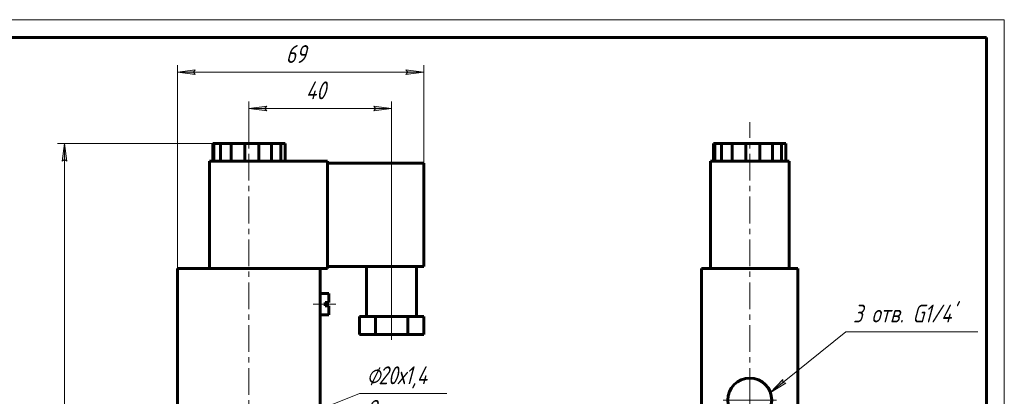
# Model space of a CAD drawing. Header units: millimetres. Extents: x 0 to 420, y 0 to 297.
# Tile 3 of 3: x 144 to 420, y 192 to 297. Entities that reach past the tile are written whole.
import ezdxf

# ---------------------------------------------------------------- set-up
doc = ezdxf.new("R2010")
doc.units = ezdxf.units.MM
for name, pattern in [('K5LT_AXLED', [12, 7.5, -1.5, 1.5, -1.5]), ('K5LT_BASIC', [0]), ('K5LT_THIN', [0])]:
    doc.linetypes.add(name, pattern=pattern)
doc.layers.add('Системный слой', color=7, linetype='Continuous')
doc.layers.add('Системный слой (1)', color=251, linetype='Continuous', true_color=0x6c6c6c)
doc.styles.add('KDIMTEXTSTYLE', font='txt', dxfattribs={"width": 0.96, "oblique": 15, "height": 5})
doc.styles.add('KTEXTSTYLE', font='txt', dxfattribs={"width": 0.96, "height": 5})
doc.dimstyles.new('KDIMSTYLE (1.00)', dxfattribs={"dimtxt": 5, "dimasz": 1, "dimexe": 2, "dimexo": 0, "dimgap": 1, "dimtad": 1, "dimtxsty": 'KDIMTEXTSTYLE', "dimsah": 1, "dimcen": 0, "dimdle": 1, "dimadec": 0, "dimazin": 0, "dimtfac": 0.667, "dimtmove": 0, "dimatfit": 3, "dimfxl": 1, "dimtvp": 1, "dimtolj": 1, "dimtzin": 0, "dimarcsym": 0})

# ---------------------------------------------------------------- blocks, each defined once
blk = doc.blocks.new('U1')
at = {"layer": 'Системный слой (1)', "color": 30, "linetype": 'K5LT_AXLED', "lineweight": 18, "true_color": 0xff8000}
for q in [(348.7, 268.26), (340.55, 167.93), (356.85, 167.93), (348.7, 67.63)]:
    blk.add_line((348.7, 167.93), q, dxfattribs=at)
blk = doc.blocks.new('U2')
at = {"layer": 'Системный слой (1)', "color": 30, "linetype": 'K5LT_AXLED', "lineweight": 18, "true_color": 0xff8000}
for q in [(348.7, 198.58), (340.55, 190.43), (356.85, 190.43), (348.7, 182.28)]:
    blk.add_line((348.7, 190.43), q, dxfattribs=at)
blk = doc.blocks.new('U3')
at = {"layer": 'Системный слой (1)'}
blk.add_hatch(color=7, dxfattribs=at).paths.add_polyline_path([(354.46, 192.59), (358.77, 195.21), (357.97, 195.41), (357.94, 196.23)])
at = {"layer": 'Системный слой (1)', "color": 7, "linetype": 'K5LT_THIN', "lineweight": 18, "true_color": 0xffffff}
for p, q in [((375.59, 209.6), (354.46, 192.59)), ((375.59, 209.6), (412.63, 209.6)), ((354.46, 192.59), (357.94, 196.23)), ((357.94, 196.23), (357.97, 195.41)), ((358.77, 195.21), (354.46, 192.59)), ((357.97, 195.41), (358.77, 195.21))]:
    blk.add_line(p, q, dxfattribs=at)
at = {"layer": 'Системный слой (1)', "color": 7, "insert": (377.59, 217.19), "char_height": 5, "attachment_point": 1, "style": 'KTEXTSTYLE'}
blk.add_mtext("\\fArial|b0|c204|p34;\\H5.0;\\W1.000;\\Q15;\\fGOST Type AU|b0|i0|c204|p34;\\Q15;\\W0.960;3 отв. G1/4'", dxfattribs=at)
blk = doc.blocks.new('U6')
at = {"layer": 'Системный слой (1)', "color": 30, "linetype": 'K5LT_AXLED', "lineweight": 18, "true_color": 0xff8000}
for q in [(208.37, 268.26), (196.37, 179.93), (220.37, 179.93), (208.37, 67.63)]:
    blk.add_line((208.37, 179.93), q, dxfattribs=at)
blk = doc.blocks.new('D3')
at = {"layer": 'Системный слой (1)'}
for points in [[(188.37, 282.3), (193.37, 282.96), (192.87, 282.3), (193.37, 281.64)], [(257.37, 282.3), (252.37, 282.96), (252.87, 282.3), (252.37, 281.64)]]:
    blk.add_hatch(color=7, dxfattribs=at).paths.add_polyline_path(points)
at = {"layer": 'Системный слой (1)', "color": 7, "linetype": 'K5LT_THIN', "lineweight": 18, "true_color": 0xffffff}
for p, q in [((188.37, 227.33), (188.37, 284.3)), ((257.37, 242.33), (257.37, 284.3)), ((188.37, 282.3), (193.37, 282.96)), ((193.37, 281.64), (188.37, 282.3)), ((193.37, 282.96), (192.87, 282.3)), ((192.87, 282.3), (193.37, 281.64)), ((252.87, 282.3), (252.37, 282.96)), ((252.37, 282.96), (257.37, 282.3)), ((257.37, 282.3), (252.37, 281.64)), ((252.37, 281.64), (252.87, 282.3))]:
    blk.add_line(p, q, dxfattribs=at)
blk.add_wipeout([(218.72, 283.3), (218.72, 290.68), (226.69, 290.68), (226.69, 283.3)]).dxf.layer = 'Системный слой (1)'
blk.add_line((188.37, 282.3), (257.37, 282.3), dxfattribs=at)
at = {"layer": 'Системный слой (1)', "color": 7, "insert": (218.72, 289.89), "char_height": 5, "attachment_point": 1, "style": 'KTEXTSTYLE'}
blk.add_mtext('\\fArial|b0|c204|p34;\\H5.0;\\W1.000;\\Q15;\\fGOST Type AU|b0|i0|c204|p34;\\Q15;\\W0.960;69', dxfattribs=at)
blk = doc.blocks.new('KDIMARROW_01')
at = {"layer": 'Системный слой'}
blk.add_hatch(color=0, dxfattribs=at).paths.add_polyline_path([(-5, -0.66), (0, 0), (-5, 0.66), (-4.5, 0)])
at = {"layer": 'Системный слой', "color": 0, "linetype": 'K5LT_THIN', "lineweight": 18}
for p, q in [((-4.5, 0), (-5, 0.66)), ((-5, 0.66), (0, 0)), ((0, 0), (-5, -0.66)), ((-5, -0.66), (-4.5, 0))]:
    blk.add_line(p, q, dxfattribs=at)
at = {"layer": 'Системный слой (1)', "color": 0, "linetype": 'K5LT_THIN', "lineweight": 18}
blk.add_line((208.37, 167.93), (207.37, 167.93), dxfattribs=at)
blk = doc.blocks.new('D4')
at = {"layer": 'Системный слой (1)'}
for points in [[(208.37, 272.11), (213.37, 272.77), (212.87, 272.11), (213.37, 271.45)], [(248.37, 272.11), (243.37, 272.77), (243.87, 272.11), (243.37, 271.45)]]:
    blk.add_hatch(color=7, dxfattribs=at).paths.add_polyline_path(points)
at = {"layer": 'Системный слой (1)', "color": 7, "linetype": 'K5LT_THIN', "lineweight": 18, "true_color": 0xffffff}
for p, q in [((208.37, 262.33), (208.37, 274.11)), ((248.37, 208.83), (248.37, 274.11)), ((208.37, 272.11), (213.37, 272.77)), ((213.37, 271.45), (208.37, 272.11)), ((213.37, 272.77), (212.87, 272.11)), ((212.87, 272.11), (213.37, 271.45)), ((243.87, 272.11), (243.37, 272.77)), ((243.37, 272.77), (248.37, 272.11)), ((248.37, 272.11), (243.37, 271.45)), ((243.37, 271.45), (243.87, 272.11))]:
    blk.add_line(p, q, dxfattribs=at)
blk.add_wipeout([(224.35, 273.11), (224.35, 280.49), (232.07, 280.49), (232.07, 273.11)]).dxf.layer = 'Системный слой (1)'
blk.add_line((208.37, 272.11), (248.37, 272.11), dxfattribs=at)
at = {"layer": 'Системный слой (1)', "color": 7, "insert": (224.35, 279.7), "char_height": 5, "attachment_point": 1, "style": 'KTEXTSTYLE'}
blk.add_mtext('\\fArial|b0|c204|p34;\\H5.0;\\W1.000;\\Q15;\\fGOST Type AU|b0|i0|c204|p34;\\Q15;\\W0.960;40', dxfattribs=at)
blk = doc.blocks.new('D8')
at = {"layer": 'Системный слой (1)'}
for points in [[(157.39, 257.33), (156.73, 262.33), (156.07, 257.33), (156.73, 257.83)], [(156.73, 73.53), (157.39, 78.53), (156.73, 78.03), (156.07, 78.53)]]:
    blk.add_hatch(color=7, dxfattribs=at).paths.add_polyline_path(points)
at = {"layer": 'Системный слой (1)', "color": 7, "linetype": 'K5LT_THIN', "lineweight": 18, "true_color": 0xffffff}
for p, q in [((207.23, 262.33), (154.73, 262.33)), ((156.07, 257.33), (156.73, 262.33)), ((156.73, 262.33), (157.39, 257.33)), ((156.73, 257.83), (156.07, 257.33)), ((157.39, 257.33), (156.73, 257.83)), ((156.73, 73.53), (156.07, 78.53)), ((156.07, 78.53), (156.73, 78.03)), ((156.73, 78.03), (157.39, 78.53)), ((157.39, 78.53), (156.73, 73.53)), ((209.21, 73.53), (154.73, 73.53))]:
    blk.add_line(p, q, dxfattribs=at)
blk.add_wipeout([(155.73, 160.67), (148.35, 160.67), (148.35, 174.61), (155.73, 174.61)]).dxf.layer = 'Системный слой (1)'
blk.add_line((156.73, 262.33), (156.73, 73.53), dxfattribs=at)
at = {"layer": 'Системный слой (1)', "color": 7, "insert": (149.14, 160.67), "char_height": 5, "attachment_point": 1, "rotation": 90, "style": 'KTEXTSTYLE'}
blk.add_mtext('\\fArial|b0|c204|p34;\\H5.0;\\W1.000;\\Q15;\\fGOST Type AU|b0|i0|c204|p34;\\Q15;\\W0.960;188,8', dxfattribs=at)
blk = doc.blocks.new('D11')
at = {"layer": 'Системный слой (1)'}
for points in [[(213.26, 181.17), (217.66, 183.63), (212.77, 182.39), (213.48, 181.97)], [(203.97, 177.46), (203.26, 177.89), (203.48, 178.69), (199.08, 176.22)]]:
    blk.add_hatch(color=7, dxfattribs=at).paths.add_polyline_path(points)
at = {"layer": 'Системный слой (1)', "color": 7, "linetype": 'K5LT_THIN', "lineweight": 18, "true_color": 0xffffff}
for p, q in [((217.66, 183.63), (239.37, 192.3)), ((199.08, 176.22), (217.66, 183.63)), ((212.77, 182.39), (217.66, 183.63)), ((213.48, 181.97), (212.77, 182.39)), ((217.66, 183.63), (213.26, 181.17)), ((213.26, 181.17), (213.48, 181.97)), ((199.08, 176.22), (203.48, 178.69)), ((203.97, 177.46), (199.08, 176.22)), ((203.48, 178.69), (203.26, 177.89)), ((203.26, 177.89), (203.97, 177.46))]:
    blk.add_line(p, q, dxfattribs=at)
blk.add_wipeout([(241.37, 183.92), (241.37, 200.68), (261.02, 200.68), (261.02, 183.92)]).dxf.layer = 'Системный слой (1)'
blk.add_line((239.37, 192.3), (263.84, 192.3), dxfattribs=at)
at = {"layer": 'Системный слой (1)', "color": 7, "char_height": 5, "attachment_point": 1, "style": 'KTEXTSTYLE'}
for s, insert in [('\\fArial|b0|c204|p34;\\H5.0;\\W1.000;\\Q15;\\fGOST Type AU|b0|i0|c204|p34;\\Q15;\\W0.960;⌀', (241.37, 199.89)), ('\\fArial|b0|c204|p34;\\H5.0;\\W1.000;\\Q15;\\fGOST Type AU|b0|i0|c204|p34;\\Q15;\\W0.960;20х1,4', (244.68, 199.89)), ('\\fArial|b0|c204|p34;\\H5.0;\\W1.000;\\Q15;\\fGOST Type AU|b0|i0|c204|p34;\\Q15;\\W0.960;2 отв.', (241.37, 190.5))]:
    blk.add_mtext(s, dxfattribs=dict(at, insert=insert))
blk = doc.blocks.new('U10')
at = {"color": 7, "linetype": 'K5LT_THIN', "lineweight": 18, "true_color": 0xffffff}
for p, q in [((0, 297), (420, 297)), ((420, 297), (420, 0))]:
    blk.add_line(p, q, dxfattribs=at)
at = {"color": 143, "linetype": 'K5LT_BASIC', "lineweight": 60, "true_color": 0x33acca}
for p, q in [((20, 292), (415, 292)), ((415, 292), (415, 5))]:
    blk.add_line(p, q, dxfattribs=at)

msp = doc.modelspace()

# ---------------------------------------------------------------- linework, layer by layer
at = {"layer": 'Системный слой (1)', "color": 143, "linetype": 'K5LT_BASIC', "lineweight": 60, "true_color": 0x33acca}
for p, q in [((198.236, 262.328), (198.572, 262.328)), ((198.236, 257.328), (198.236, 262.328)), ((198.572, 262.328), (200.4, 262.328)), ((198.572, 257.328), (198.572, 262.328)), ((200.4, 257.328), (200.4, 262.328)), ((200.4, 262.328), (203.44, 262.328)), ((203.44, 262.328), (207.231, 262.328)), ((203.44, 257.328), (203.44, 262.328)), ((207.231, 262.328), (211.195, 262.328)), ((207.231, 257.328), (207.231, 262.328)), ((211.195, 262.328), (214.729, 262.328)), ((211.195, 257.328), (211.195, 262.328)), ((214.729, 262.328), (217.294, 262.328)), ((214.729, 257.328), (214.729, 262.328)), ((217.294, 262.328), (218.501, 262.328)), ((217.294, 257.328), (217.294, 262.328)), ((218.501, 257.328), (218.501, 262.328)), ((338.572, 262.328), (338.908, 262.328)), ((338.572, 257.328), (338.572, 262.328)), ((338.908, 262.328), (340.735, 262.328)), ((338.908, 257.328), (338.908, 262.328)), ((340.735, 262.328), (343.776, 262.328)), ((340.735, 257.328), (340.735, 262.328)), ((343.776, 262.328), (347.567, 262.328)), ((343.776, 257.328), (343.776, 262.328)), ((347.567, 262.328), (351.531, 262.328)), ((347.567, 257.328), (347.567, 262.328)), ((351.531, 262.328), (355.065, 262.328)), ((351.531, 257.328), (351.531, 262.328)), ((355.065, 257.328), (355.065, 262.328)), ((355.065, 262.328), (357.63, 262.328)), ((357.63, 262.328), (358.836, 262.328)), ((357.63, 257.328), (357.63, 262.328)), ((358.836, 257.328), (358.836, 262.328)), ((197.368, 227.328), (197.368, 257.328)), ((197.368, 257.328), (230.368, 257.328)), ((230.368, 227.328), (230.368, 257.328)), ((230.368, 256.828), (257.368, 256.828)), ((257.368, 256.828), (257.368, 227.828)), ((337.704, 257.328), (359.704, 257.328)), ((337.704, 227.328), (337.704, 257.328)), ((359.704, 227.328), (359.704, 257.328)), ((228.368, 227.328), (188.368, 227.328)), ((188.368, 227.328), (188.368, 108.528)), ((228.368, 227.328), (228.368, 108.528)), ((228.368, 227.328), (230.368, 227.328)), ((230.368, 227.828), (257.368, 227.828)), ((241.368, 227.828), (241.368, 213.828)), ((255.368, 227.828), (255.368, 213.828)), ((335.204, 227.328), (335.204, 184.428)), ((362.204, 227.328), (335.204, 227.328)), ((362.204, 227.328), (362.204, 108.528)), ((228.368, 220.328), (230.768, 220.328)), ((230.768, 220.328), (230.768, 217.828)), ((229.768, 217.828), (229.768, 216.828)), ((229.768, 217.828), (230.768, 217.828)), ((229.768, 216.828), (230.768, 216.828)), ((230.768, 216.828), (230.768, 214.328)), ((228.368, 214.328), (230.768, 214.328)), ((243.868, 213.828), (239.368, 213.828)), ((239.368, 213.828), (239.368, 208.828)), ((252.868, 213.828), (243.868, 213.828)), ((243.868, 213.828), (243.868, 208.828)), ((257.368, 213.828), (252.868, 213.828)), ((252.868, 213.828), (252.868, 208.828)), ((257.368, 213.828), (257.368, 208.828)), ((243.868, 208.828), (239.368, 208.828)), ((252.868, 208.828), (243.868, 208.828)), ((257.368, 208.828), (252.868, 208.828))]:
    msp.add_line(p, q, dxfattribs=at)
at = {"layer": 'Системный слой (1)', "color": 30, "linetype": 'K5LT_AXLED', "lineweight": 18, "true_color": 0xff8000}
for p, q in [((248.368, 229.828), (248.368, 206.828)), ((226.368, 217.328), (232.768, 217.328))]:
    msp.add_line(p, q, dxfattribs=at)
at = {"layer": 'Системный слой (1)', "color": 143, "linetype": 'K5LT_BASIC', "lineweight": 60, "true_color": 0x33acca}
msp.add_circle((348.704, 190.428), 6.15, dxfattribs=at)

# ---------------------------------------------------------------- block references
at = {"layer": 'Системный слой (1)'}
for name in ['U6', 'U1', 'U3', 'U2']:
    msp.add_blockref(name, (0, 0), dxfattribs=at)

# ---------------------------------------------------------------- next in the draw order: dimensions: what is measured, and where the dimension line sits
at = {"layer": 'Системный слой (1)', "color": 7}
dim = msp.add_linear_dim(base=(188.368, 282.301), p1=(257.368, 242.328), p2=(188.368, 227.328), dimstyle='KDIMSTYLE (1.00)', override={"dimexo": 0, "dimpost": '\\fGOST Type AU|b0|c204|p34;\\H5.0;\\W0.960;\\Q15;<>', "dimblk1": 'KDIMARROW_01', "dimblk2": 'KDIMARROW_01', "dimse1": 0, "dimse2": 0, "dimclrt": 7, "dimtol": 1, "dimtp": 0, "dimtm": 0, "dimtdec": 5, "dimtolj": 1}, dxfattribs=at)
dim.commit()
dim.dimension.update_dxf_attribs({"geometry": 'D3', "text_midpoint": (222.868, 282.301), "dimtype": 160})

# ---------------------------------------------------------------- next in the draw order: dimensions: what is measured, and where the dimension line sits
dim = msp.add_linear_dim(base=(208.368, 272.11), p1=(248.368, 208.828), p2=(208.368, 262.328), dimstyle='KDIMSTYLE (1.00)', override={"dimexo": 0, "dimpost": '\\fGOST Type AU|b0|c204|p34;\\H5.0;\\W0.960;\\Q15;<>', "dimblk1": 'KDIMARROW_01', "dimblk2": 'KDIMARROW_01', "dimse1": 0, "dimse2": 0, "dimclrt": 7, "dimtol": 1, "dimtp": 0, "dimtm": 0, "dimtdec": 5, "dimtolj": 1}, dxfattribs=at)
dim.commit()
dim.dimension.update_dxf_attribs({"geometry": 'D4', "text_midpoint": (228.368, 272.11), "dimtype": 160})

# ---------------------------------------------------------------- next in the draw order: dimensions: what is measured, and where the dimension line sits
dim = msp.add_linear_dim(base=(156.73, 262.328), p1=(209.213, 73.528), p2=(207.231, 262.328), angle=90, dimstyle='KDIMSTYLE (1.00)', override={"dimexo": 0, "dimpost": '\\fGOST Type AU|b0|c204|p34;\\H5.0;\\W0.960;\\Q15;<>', "dimblk1": 'KDIMARROW_01', "dimblk2": 'KDIMARROW_01', "dimse1": 0, "dimse2": 0, "dimclrt": 7, "dimtol": 1, "dimtp": 0, "dimtm": 0, "dimtdec": 5, "dimtolj": 1}, dxfattribs=at)
dim.commit()
dim.dimension.update_dxf_attribs({"geometry": 'D8', "text_midpoint": (156.73, 167.928), "dimtype": 160})

# ---------------------------------------------------------------- next in the draw order: dimensions: what is measured, and where the dimension line sits
dim = msp.add_diameter_dim_2p(p1=(199.08, 176.222), p2=(217.656, 183.634), dimstyle='KDIMSTYLE (1.00)', override={"dimtih": 1, "dimtoh": 1, "dimpost": '\\fGOST Type AU|b0|c204|p34;\\H5.0;\\W0.960;\\Q15;<>\\fGOST Type AU|b0|c204|p34;\\H5.0;\\W0.960;\\Q15;\\fGOST Type AU|b0|i0|c204|p34;\\Q15;х1,4\\X\\fGOST Type AU|b0|c204|p34;\\H5.0;\\W0.960;\\Q15;\\fGOST Type AU|b0|i0|c204|p34;\\Q15;2 отв.', "dimblk1": 'KDIMARROW_01', "dimblk2": 'KDIMARROW_01', "dimclrt": 7, "dimtol": 1, "dimtp": 0, "dimtm": 0, "dimtdec": 5, "dimtmove": 1, "dimatfit": 2, "dimtolj": 1}, dxfattribs=at)
dim.commit()
dim.dimension.update_dxf_attribs({"geometry": 'D11', "text_midpoint": (241.368, 192.298)})

# ---------------------------------------------------------------- next in the draw order: block references
msp.add_blockref('U10', (0, 0))

doc.saveas('drawing.dxf')
